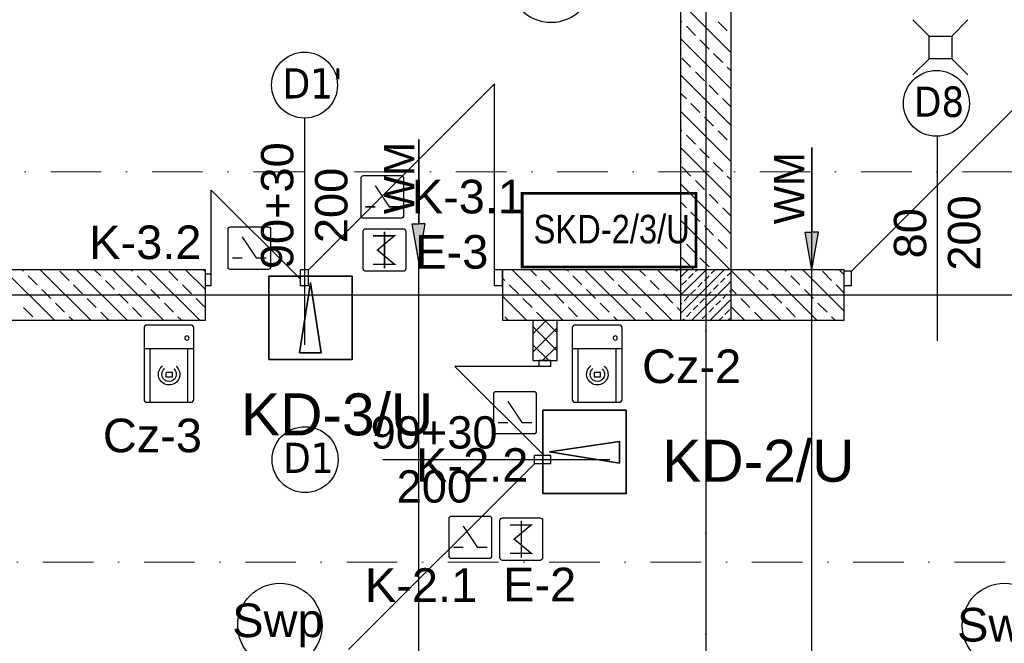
# Model space of a CAD drawing. Header units: millimetres. Extents: x -7023 to 53801, y 9849 to 33561.
# Tile 219 of 256: x 6790 to 7277, y 27067 to 27375. Entities that reach past the tile are written whole.
import ezdxf
from ezdxf.enums import TextEntityAlignment as Align

# ---------------------------------------------------------------- set-up
doc = ezdxf.new("R2010")
doc.units = ezdxf.units.MM
doc.linetypes.add('DASHDOT', pattern=[1, 0.5, -0.25, 0, -0.25])
doc.linetypes.add('DASHDOTX2', pattern=[2, 1, -0.5, 0, -0.5])
doc.layers.get('0').update_dxf_attribs({"lineweight": 9})
doc.layers.add('.IE_podklad', color=252, linetype='Continuous')
doc.layers.add('IE_SKD', color=6, linetype='Continuous')
doc.layers.add('PROJEKT osie', color=251, linetype='DASHDOTX2', lineweight=9)
doc.styles.add('Arial', font='arial.ttf', dxfattribs={"height": 125})
doc.styles.add('GENERATED_STYLE_2', font='ARIALN.TTF')
doc.styles.add('MtX_Arial_1', font='txt')
doc.styles.add('Opisowy', font='arial.ttf')
doc.styles.get("Standard").update_dxf_attribs({"font": 'arial.ttf'})

# ---------------------------------------------------------------- blocks, each defined once
blk = doc.blocks.new('OSIE DOMKU')
at = {"layer": 'PROJEKT osie', "ltscale": 25}
for p, q in [((-32119.52, 6226.99), (-32119.52, 4134.85)), ((-33194.97, 5466.65), (-29895.99, 5466.65)), ((-33194.97, 5405.65), (-30212.41, 5405.65))]:
    blk.add_line(p, q, dxfattribs=at)
blk = doc.blocks.new('MPWP-KD_dwg_KD - KD-5215421-ELV-200A-9724156-KD')
at = {"layer": 'IE_SKD', "color": 3, "lineweight": 35, "true_color": 0x00ff00, "flags": 128}
for points in [[(53090.6, 3850.1), (53590.6, 3850.1), (53590.6, 3350.1), (53090.6, 3350.1)], [(53274, 3390.1), (53404, 3390.1), (53340.6, 3810.1)]]:
    blk.add_lwpolyline(points, close=True, dxfattribs=at)
blk = doc.blocks.new('KD przejście jednostronne')
at = {"layer": 'IE_SKD', "color": 6, "lineweight": 35, "xscale": 0.1421627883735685, "yscale": 0.1421627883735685, "zscale": 0.1421627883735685}
blk.add_blockref('MPWP-KD_dwg_KD - KD-5215421-ELV-200A-9724156-KD', (231134.9, -186620.12), dxfattribs=at)
blk = doc.blocks.new('AAT_CZYTNIK')
blk.add_lwpolyline([(1, 32.39), (19.45, 32.39, -0.414214), (20.65, 31.19), (20.65, 1.2, -0.414214), (19.45, 0), (1, 0, -0.414214), (-0.2, 1.2), (-0.2, 31.19, -0.414214)], format="xyb", close=True)
for points in [[(-0.2, 22.39), (20.65, 22.39)], [(2.32, 0), (2.32, 22.39)], [(18.13, 0), (18.13, 22.39)]]:
    blk.add_lwpolyline(points)
blk.add_lwpolyline([(8.78, 12.41), (11.54, 12.41), (11.54, 10.65), (8.78, 10.65)], close=True)
blk.add_circle((2.67, 26.94), 0.897)
for radius in [4.48, 3.03]:
    blk.add_arc((10.15, 11.72), radius, 130.5263, 51.5272)
blk = doc.blocks.new('AAT_KONTRKTRON')
blk.add_lwpolyline([(1, -8.27), (18.44, -8.27, 0.414214), (19.64, -7.07), (19.64, 10.37, 0.414214), (18.44, 11.57), (1, 11.57, 0.414214), (-0.2, 10.37), (-0.2, -7.07, 0.414214)], format="xyb", close=True)
at = {"const_width": 0.661}
for points in [[(1.78, -2.98), (6.41, -2.98), (13.03, 6.94)], [(13.03, -2.98), (17.66, -2.98)]]:
    blk.add_lwpolyline(points, dxfattribs=at)
blk = doc.blocks.new('AAT_ZWORA')
blk.add_lwpolyline([(1.41, -8.27), (17.11, -8.27, 0.414214), (18.19, -7.19), (18.19, 8.51, 0.414214), (17.11, 9.59), (1.41, 9.59, 0.414214), (0.33, 8.51), (0.33, -7.19, 0.414214)], format="xyb", close=True)
at = {"const_width": 0.595}
for points in [[(9.26, 8.4), (9.26, -7.08)], [(14.02, 6.61), (5.09, 6.61), (12.23, 0.66), (5.09, -5.29), (14.02, -5.29)]]:
    blk.add_lwpolyline(points, dxfattribs=at)

msp = doc.modelspace()

# ---------------------------------------------------------------- hatches: boundary and pattern name
at = {"layer": '.IE_podklad'}
h = msp.add_hatch(color=256, dxfattribs=at)
h.dxf.hatch_style = 1
h.paths.add_polyline_path([(6987.59, 27274.08), (6984.32, 27274.08), (6987.59, 27255.52), (6990.85, 27274.08)])
h = msp.add_hatch(color=256, dxfattribs=at)
h.dxf.hatch_style = 1
h.paths.add_polyline_path([(7182.03, 27270.03), (7178.77, 27270.03), (7182.03, 27251.47), (7185.3, 27270.03)])

# ---------------------------------------------------------------- linework, layer by layer
at = {"layer": '.IE_podklad', "ltscale": 25}
for p, q in [((7129.56, 28060.31), (7129.56, 25968.17)), ((6054.1, 27238.97), (9036.66, 27238.97))]:
    msp.add_line(p, q, dxfattribs=at)
at = {"layer": '.IE_podklad'}
for p, q in [((7117.06, 27712.47), (7117.06, 27251.47)), ((7142.06, 27251.47), (7142.06, 27465.47)), ((7142.06, 27358.78), (7117.06, 27383.78)), ((7117.72, 27374.14), (7117.06, 27374.8)), ((7140.17, 27369.65), (7135.68, 27374.14)), ((7124.45, 27367.41), (7119.96, 27371.9)), ((7142.06, 27340.82), (7117.06, 27365.82)), ((7131.19, 27360.67), (7126.7, 27365.16)), ((7122.21, 27351.69), (7117.72, 27356.18)), ((7137.92, 27353.94), (7133.43, 27358.43)), ((7128.94, 27344.96), (7124.45, 27349.45)), ((7142.06, 27349.8), (7140.17, 27351.69)), ((7142.06, 27322.86), (7117.06, 27347.86)), ((6933.06, 27251.47), (7025.06, 27343.47)), ((7025.06, 27251.47), (7025.06, 27343.47)), ((7135.68, 27338.22), (7131.19, 27342.71)), ((7119.96, 27335.98), (7117.06, 27338.88)), ((7142.06, 27331.84), (7137.92, 27335.98)), ((7201.66, 27250.69), (7286.45, 27335.47)), ((7142.06, 27304.9), (7117.06, 27329.9)), ((7126.7, 27329.24), (7122.21, 27333.73)), ((6931.06, 27326.5), (6931.06, 27214.32)), ((7133.43, 27322.51), (7128.94, 27327)), ((7117.72, 27320.26), (7117.06, 27320.92)), ((7140.17, 27315.77), (7135.68, 27320.26)), ((7124.45, 27313.53), (7119.96, 27318.02)), ((7244.06, 27317.46), (7244.06, 27216.27)), ((7142.06, 27286.94), (7117.06, 27311.94)), ((7131.19, 27306.79), (7126.7, 27311.28)), ((7122.21, 27297.81), (7117.72, 27302.3)), ((7137.92, 27300.06), (7133.43, 27304.55)), ((7128.94, 27291.08), (7124.45, 27295.57)), ((7142.06, 27295.92), (7140.17, 27297.81)), ((6884.9, 27246.71), (6884.9, 27290.86)), ((6929.06, 27246.71), (6884.9, 27290.86)), ((7142.06, 27268.98), (7117.06, 27293.98)), ((7135.68, 27284.34), (7131.19, 27288.83)), ((7119.96, 27282.1), (7117.06, 27285)), ((7142.06, 27277.96), (7137.92, 27282.1)), ((7141.6, 27251.47), (7117.06, 27276.02)), ((7126.7, 27275.36), (7122.21, 27279.85)), ((7117.56, 27271.47), (7117.06, 27271.47)), ((7133.43, 27268.62), (7128.94, 27273.11)), ((7117.72, 27266.38), (7117.06, 27267.04)), ((7140.17, 27261.89), (7135.68, 27266.38)), ((7124.45, 27259.64), (7119.96, 27264.13)), ((7123.64, 27251.47), (7117.06, 27258.06)), ((7131.19, 27252.91), (7126.7, 27257.4)), ((6882.06, 27251.47), (6396.06, 27251.47)), ((6807.29, 27226.58), (6782.39, 27251.47)), ((6792.18, 27250.66), (6791.37, 27251.47)), ((6798.92, 27243.93), (6794.43, 27248.42)), ((6825.24, 27226.58), (6800.35, 27251.47)), ((6814.63, 27246.17), (6810.14, 27250.66)), ((6843.2, 27226.59), (6818.31, 27251.47)), ((6830.35, 27248.42), (6827.29, 27251.47)), ((6861.16, 27226.59), (6836.27, 27251.47)), ((6846.06, 27250.66), (6845.25, 27251.47)), ((6852.8, 27243.93), (6848.31, 27248.42)), ((6879.11, 27226.6), (6854.23, 27251.47)), ((6868.51, 27246.17), (6864.02, 27250.66)), ((6882.06, 27241.61), (6872.19, 27251.47)), ((6882.06, 27250.59), (6881.18, 27251.47)), ((6882.06, 27226.48), (6882.06, 27251.47)), ((6884.9, 27249.17), (6882.06, 27249.17)), ((6882.06, 27243.47), (6882.06, 27249.17)), ((6884.9, 27243.47), (6884.9, 27249.17)), ((6933.06, 27251.47), (6929.06, 27251.47)), ((6929.06, 27243.47), (6929.06, 27251.47)), ((6933.06, 27243.47), (6933.06, 27251.47)), ((7029.06, 27251.47), (7025.06, 27251.47)), ((7025.06, 27243.47), (7025.06, 27251.47)), ((7069.56, 27251.47), (7029.06, 27251.47)), ((7029.06, 27251.47), (7029.06, 27226.47)), ((7029.06, 27243.47), (7029.06, 27251.47)), ((7030.16, 27246.17), (7029.06, 27247.28)), ((7058.84, 27226.47), (7033.84, 27251.47)), ((7045.87, 27248.42), (7042.82, 27251.47)), ((7076.8, 27226.47), (7051.8, 27251.47)), ((7061.59, 27250.66), (7060.78, 27251.47)), ((7068.32, 27243.93), (7063.83, 27248.42)), ((7117.06, 27251.47), (7069.56, 27251.47)), ((7094.76, 27226.47), (7069.76, 27251.47)), ((7084.04, 27246.17), (7079.55, 27250.66)), ((7112.72, 27226.47), (7087.72, 27251.47)), ((7099.76, 27248.42), (7096.7, 27251.47)), ((7117.06, 27240.1), (7105.68, 27251.47)), ((7115.47, 27250.66), (7114.66, 27251.47)), ((7117.06, 27247.76), (7120.77, 27251.47)), ((7117.06, 27238.78), (7129.75, 27251.47)), ((7117.06, 27229.8), (7138.73, 27251.47)), ((7142.06, 27251.47), (7117.06, 27251.47)), ((7117.06, 27251.47), (7117.06, 27226.47)), ((7121.08, 27247.3), (7123.33, 27249.54)), ((7124.45, 27250.66), (7125.26, 27251.47)), ((7128.94, 27246.17), (7131.19, 27248.42)), ((7132.31, 27249.54), (7134.24, 27251.47)), ((7136.8, 27245.05), (7139.04, 27247.3)), ((7140.17, 27248.42), (7142.06, 27250.31)), ((7198.06, 27251.47), (7142.06, 27251.47)), ((7142.06, 27226.47), (7142.06, 27251.47)), ((7166.6, 27226.47), (7142.06, 27251.02)), ((7153.64, 27248.42), (7150.58, 27251.47)), ((7184.56, 27226.47), (7159.56, 27251.47)), ((7169.35, 27250.66), (7168.54, 27251.47)), ((7176.09, 27243.93), (7171.6, 27248.42)), ((7198.06, 27230.94), (7177.52, 27251.47)), ((7191.8, 27246.17), (7187.31, 27250.66)), ((7198.06, 27248.9), (7195.48, 27251.47)), ((7198.06, 27226.47), (7198.06, 27251.47)), ((7201.66, 27250.69), (7198.06, 27250.69)), ((7198.06, 27243.47), (7198.06, 27250.69)), ((7201.66, 27243.47), (7201.66, 27250.69)), ((6821.37, 27239.44), (6816.88, 27243.93)), ((6837.08, 27241.68), (6832.59, 27246.17)), ((6875.25, 27239.44), (6870.76, 27243.93)), ((6884.9, 27243.47), (6882.06, 27243.47)), ((6933.06, 27243.47), (6929.06, 27243.47)), ((7029.06, 27243.47), (7025.06, 27243.47)), ((7036.89, 27239.44), (7032.4, 27243.93)), ((7052.61, 27241.68), (7048.12, 27246.17)), ((7090.78, 27239.44), (7086.29, 27243.93)), ((7106.49, 27241.68), (7102, 27246.17)), ((7117.72, 27243.93), (7119.96, 27246.17)), ((7122.71, 27226.47), (7142.06, 27245.82)), ((7125.57, 27242.81), (7127.82, 27245.05)), ((7133.43, 27241.68), (7135.68, 27243.93)), ((7144.66, 27239.44), (7142.06, 27242.04)), ((7160.37, 27241.68), (7155.88, 27246.17)), ((7198.06, 27239.92), (7194.05, 27243.93)), ((7201.66, 27243.47), (7198.06, 27243.47)), ((6805.65, 27237.19), (6801.16, 27241.68)), ((6828.1, 27232.7), (6823.61, 27237.19)), ((6843.82, 27234.95), (6839.33, 27239.44)), ((6859.53, 27237.19), (6855.04, 27241.68)), ((6881.98, 27232.7), (6877.49, 27237.19)), ((7040.88, 27226.47), (7029.06, 27238.3)), ((7043.63, 27232.7), (7039.14, 27237.19)), ((7059.34, 27234.95), (7054.85, 27239.44)), ((7075.06, 27237.19), (7070.57, 27241.68)), ((7097.51, 27232.7), (7093.02, 27237.19)), ((7113.23, 27234.95), (7108.74, 27239.44)), ((7118.84, 27236.07), (7121.08, 27238.32)), ((7122.21, 27239.44), (7124.45, 27241.68)), ((7126.7, 27234.95), (7128.94, 27237.19)), ((7130.06, 27238.32), (7132.31, 27240.56)), ((7137.92, 27237.19), (7140.17, 27239.44)), ((7141.29, 27240.56), (7142.06, 27241.33)), ((7151.39, 27232.7), (7146.9, 27237.19)), ((7167.11, 27234.95), (7162.62, 27239.44)), ((7182.82, 27237.19), (7178.33, 27241.68)), ((6796.67, 27228.21), (6792.18, 27232.7)), ((6812.39, 27230.46), (6807.9, 27234.95)), ((6850.55, 27228.21), (6846.06, 27232.7)), ((6866.27, 27230.46), (6861.78, 27234.95)), ((7066.08, 27228.21), (7061.59, 27232.7)), ((7081.8, 27230.46), (7077.31, 27234.95)), ((7117.06, 27231.12), (7115.47, 27232.7)), ((7117.06, 27234.29), (7117.72, 27234.95)), ((7123.33, 27231.58), (7125.57, 27233.83)), ((7131.19, 27230.46), (7133.43, 27232.7)), ((7131.69, 27226.47), (7142.06, 27236.84)), ((7134.55, 27233.83), (7136.8, 27236.07)), ((7148.64, 27226.47), (7142.06, 27233.06)), ((7173.84, 27228.21), (7169.35, 27232.7)), ((7189.56, 27230.46), (7185.07, 27234.95)), ((6816.27, 27226.58), (6814.63, 27228.21)), ((6834.22, 27226.58), (6830.35, 27230.46)), ((6870.13, 27226.59), (6868.51, 27228.21)), ((7031.9, 27226.47), (7030.16, 27228.21)), ((7049.86, 27226.47), (7045.87, 27230.46)), ((7085.78, 27226.47), (7084.04, 27228.21)), ((7103.74, 27226.47), (7099.76, 27230.46)), ((7119.96, 27228.21), (7122.21, 27230.46)), ((7127.82, 27227.09), (7130.06, 27229.34)), ((7136.18, 27226.47), (7137.92, 27228.21)), ((7139.04, 27229.34), (7141.29, 27231.58)), ((7140.67, 27226.47), (7142.06, 27227.86)), ((7157.62, 27226.47), (7153.64, 27230.46)), ((7193.54, 27226.47), (7191.8, 27228.21)), ((6396.06, 27226.47), (6882.06, 27226.48)), ((7029.06, 27226.47), (7058.56, 27226.47)), ((7044.06, 27226.47), (7044.06, 27206.47)), ((7044.06, 27219.66), (7050.87, 27226.47)), ((7056.06, 27211.3), (7044.06, 27223.3)), ((7044.06, 27210.68), (7056.06, 27222.68)), ((7056.06, 27220.28), (7049.86, 27226.47)), ((7056.06, 27206.47), (7056.06, 27226.47)), ((7058.56, 27226.47), (7116.56, 27226.47)), ((7116.56, 27226.47), (7198.06, 27226.47)), ((7117.06, 27226.47), (7142.06, 27226.47)), ((7118.22, 27226.47), (7118.84, 27227.09)), ((7051.9, 27206.47), (7044.06, 27214.32)), ((7048.83, 27206.47), (7056.06, 27213.7)), ((7049.67, 27203.63), (7005.52, 27203.63)), ((7049.67, 27159.47), (7005.52, 27203.63)), ((7044.06, 27206.47), (7056.06, 27206.47)), ((7047.21, 27203.63), (7047.21, 27206.47)), ((7052.9, 27206.47), (7047.21, 27206.47)), ((7052.9, 27203.63), (7047.21, 27203.63)), ((7052.9, 27203.63), (7052.9, 27206.47)), ((7044.9, 27155.47), (7044.9, 27159.47)), ((7052.9, 27159.47), (7044.9, 27159.47)), ((7052.9, 27155.47), (7052.9, 27159.47)), ((7044.9, 27155.47), (6952.9, 27063.47)), ((6969.88, 27157.47), (7082.06, 27157.47)), ((7052.9, 27155.47), (7044.9, 27155.47))]:
    msp.add_line(p, q, dxfattribs=at)
at = {"layer": '.IE_podklad', "lineweight": 30}
for p, q in [((7181.99, 27024.08), (7182.03, 27271.39)), ((6987.56, 27024.08), (6987.59, 27255.57))]:
    msp.add_line(p, q, dxfattribs=at)
at = {"layer": '.IE_podklad', "linetype": 'DASHDOT', "lineweight": 13, "ltscale": 50}
msp.add_line((6050.17, 27106.65), (8608.47, 27106.65), dxfattribs=at)
at = {"layer": '.IE_podklad'}
for points in [[(7231.99, 27375.07), (7239.99, 27367.07)], [(7259.19, 27375.07), (7251.19, 27367.07)], [(7231.99, 27347.87), (7239.99, 27355.87)], [(7259.19, 27347.87), (7251.19, 27355.87)], [(6987.59, 27255.52), (6984.32, 27274.08), (6987.59, 27274.08), (6987.59, 27315.97)], [(6987.59, 27315.97), (6987.59, 27274.08)], [(6987.59, 27315.97), (6987.59, 27274.08)], [(6987.59, 27255.52), (6990.85, 27274.08), (6987.59, 27274.08), (6987.59, 27315.97)], [(7182.03, 27251.47), (7178.77, 27270.03), (7182.03, 27270.03), (7182.04, 27311.92)], [(7182.04, 27311.92), (7182.03, 27270.03)], [(7182.04, 27311.92), (7182.03, 27270.03)], [(7182.03, 27251.47), (7185.3, 27270.03), (7182.03, 27270.03), (7182.04, 27311.92)]]:
    msp.add_lwpolyline(points, dxfattribs=at)
msp.add_lwpolyline([(7239.99, 27355.87), (7239.99, 27367.07), (7251.19, 27367.07), (7251.19, 27355.87)], close=True, dxfattribs=at)
for centre in [(7053.05, 27394.61), (6918.93, 27075.42), (7277.28, 27075.42)]:
    msp.add_circle(centre, 20.85, dxfattribs=at)
at = {"layer": '.IE_podklad', "linetype": 'Continuous'}
for centre in [(6931.1, 27342.81), (7243.66, 27333.77), (6931.37, 27157.47)]:
    msp.add_circle(centre, 16.31, dxfattribs=at)
at = {"layer": 'IE_SKD', "lineweight": 18, "const_width": 1.36}
msp.add_lwpolyline([(7038.77, 27289.24), (7124.68, 27289.24), (7124.68, 27252.77), (7038.77, 27252.77)], close=True, dxfattribs=at)

# ---------------------------------------------------------------- block references
at = {"layer": '.IE_podklad'}
msp.add_blockref('OSIE DOMKU', (39249.07, 21833.32), dxfattribs=at)
at = {"layer": 'IE_SKD'}
for name, p, xscale, yscale, zscale in [('AAT_KONTRKTRON', (6979.89, 27285.72), -1.061369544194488, 1.061369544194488, 1.061369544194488), ('AAT_KONTRKTRON', (6914.13, 27260.36), -1.061369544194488, 1.061369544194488, 1.061369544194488), ('AAT_ZWORA', (6981.57, 27260.41), -1.179869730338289, 1.179869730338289, 1.179869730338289), ('AAT_CZYTNIK', (6876.11, 27185.87), -1.179869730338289, 1.179869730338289, 1.179869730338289), ('AAT_CZYTNIK', (7087.91, 27185.87), -1.179869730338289, 1.179869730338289, 1.179869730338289), ('AAT_KONTRKTRON', (7045.53, 27178.98), -1.061369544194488, 1.061369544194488, 1.061369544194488), ('AAT_KONTRKTRON', (7023.44, 27117.28), -1.061369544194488, 1.061369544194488, 1.061369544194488), ('AAT_ZWORA', (7049.24, 27117.36), -1.179869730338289, 1.179869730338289, 1.179869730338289)]:
    msp.add_blockref(name, p, dxfattribs=dict(at, xscale=xscale, yscale=yscale, zscale=zscale))
at = {"layer": 'IE_SKD', "color": 6, "xscale": 0.5797257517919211, "yscale": 0.5797257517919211, "zscale": 0.5797257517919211}
msp.add_blockref('KD przejście jednostronne', (-131456.8, 135119.44), dxfattribs=at)
at = {"layer": 'IE_SKD', "color": 6, "xscale": 0.5797257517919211, "yscale": 0.5797257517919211, "zscale": 0.5797257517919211, "rotation": 90}
msp.add_blockref('KD przejście jednostronne', (-100822.19, -111229.67), dxfattribs=at)

# ---------------------------------------------------------------- texts
at = {"layer": '.IE_podklad', "linetype": 'Continuous'}
for s, height, rotation, style, p in [('90+30', 16, 90, 'Arial', (6925.59, 27251.74)), ('WM', 15, 90, 'MtX_Arial_1', (6985.44, 27278.96)), ('WM', 15, 90, 'MtX_Arial_1', (7178.36, 27273.96)), ('200', 16, 90, 'Arial', (6952.32, 27264.62)), ('200', 16, 90, 'Opisowy', (7265.32, 27250.97)), ('80', 16, 90, 'Opisowy', (7238.59, 27257.06)), ('90+30', 16, 360, 'Arial', (6963.8, 27162.94)), ('200', 16, 360, 'Arial', (6976.68, 27136.21))]:
    msp.add_text(s, height=height, rotation=rotation, dxfattribs=dict(at, style=style)).set_placement(p)
at = {"layer": '.IE_podklad', "linetype": 'Continuous', "style": 'Opisowy'}
for s, p in [('Swp', (6895.36, 27069.63)), ('Sw2', (7253.86, 27067.46))]:
    msp.add_text(s, height=16.64, dxfattribs=at).set_placement(p)
at = {"layer": '.IE_podklad', "char_height": 15, "width": 230.4406, "attachment_point": 1}
for s, insert in [("{\\fTahoma|b0|i0|c238|p34;D1'}", (6920.29, 27351.18)), ('{\\fTahoma|b0|i0|c238|p34;D8}', (7232.52, 27342.11)), ('{\\fTahoma|b0|i0|c238|p34;D1}', (6920.57, 27165.85))]:
    msp.add_mtext(s, dxfattribs=dict(at, insert=insert))
at = {"layer": 'IE_SKD', "linetype": 'Continuous'}
for s, p in [('K-3.1', (6984.16, 27295.95)), ('K-3.2', (6824.64, 27273.33)), ('E-3', (6985.9, 27268.62)), ('Cz-2', (7098.05, 27211.98)), ('Cz-3', (6831.37, 27177.75)), ('K-2.2', (6986.31, 27163.12)), ('K-2.1', (6960.99, 27103.71)), ('E-2', (7029.34, 27103.98))]:
    msp.add_text(s, height=16.621, dxfattribs=at).set_placement(p, align=Align.TOP_LEFT)
at = {"layer": 'IE_SKD', "color": 3, "linetype": 'Continuous'}
for s, p in [('KD-3/U', (6899.68, 27190.26)), ('KD-2/U', (7107.99, 27167.31))]:
    msp.add_text(s, height=20.777, dxfattribs=at).set_placement(p, align=Align.TOP_LEFT)
at = {"layer": 'IE_SKD', "linetype": 'Continuous', "lineweight": 9, "insert": (7044.39, 27264.28), "char_height": 14.115, "width": 49.8498, "attachment_point": 7, "style": 'GENERATED_STYLE_2'}
msp.add_mtext('SKD-2/3/U', dxfattribs=at)

doc.saveas('drawing.dxf')
